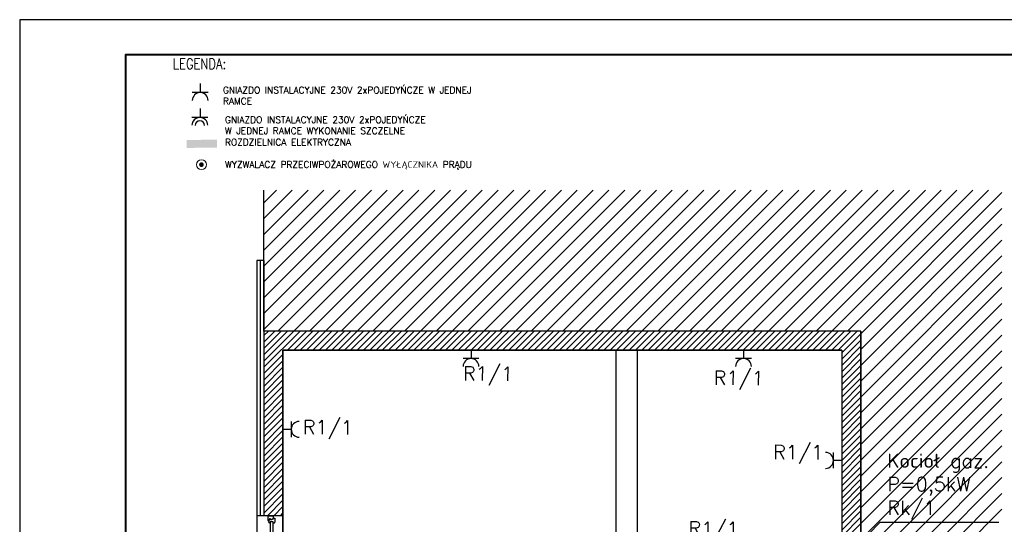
# Model space of a CAD drawing. Header units: millimetres. Extents: x 22250 to 51280, y -5012 to 7692.
# Tile 61 of 183: x 31339 to 32735, y 5491 to 6207. Entities that reach past the tile are written whole.
import ezdxf
from ezdxf import colors
from ezdxf.entities.mleader import LeaderData, LeaderLine
from ezdxf.math import Vec2, Vec3

# ---------------------------------------------------------------- set-up
doc = ezdxf.new("R2010")
doc.units = ezdxf.units.MM
for name, color, linetype in [('E_Gniazda', 1, 'Continuous'), ('E_podklad', 252, 'Continuous'), ('E_Tabelka', 7, 'Continuous'), ('E_Wlaczniki', 3, 'Continuous')]:
    doc.layers.add(name, color=color, linetype=linetype)
doc.layers.add('E_Obwody', color=3, linetype='Continuous', lineweight=13)
doc.styles.add('romans', font='romans.shx')
doc.styles.get("Standard").update_dxf_attribs({"font": 'arial.ttf'})
doc.linetypes.add('BATTING', pattern='A,0.0001,-0.1,[134,ltypeshp.shx,S=0.1,R=0,X=-0.1,Y=0],-0.2,[134,ltypeshp.shx,S=0.1,R=180,X=0.1,Y=0],-0.1', length=0.4001)

# ---------------------------------------------------------------- blocks, each defined once
blk = doc.blocks.new('*U566')
blk.add_lwpolyline([(-42, 0), (0, 0), (0, 29.7), (-42, 29.7)], close=True)
at = {"lineweight": 40}
blk.add_lwpolyline([(-39, 1), (-1, 1), (-1, 28.7), (-39, 28.7)], close=True, dxfattribs=at)

msp = doc.modelspace()

# ---------------------------------------------------------------- hatches: boundary and pattern name
at = {"layer": 'E_Tabelka', "ltscale": 10}
msp.add_hatch(color=1, dxfattribs=at).paths.add_polyline_path([(31618.4, 6025.3), (31618.4, 6036.6), (31575.6, 6036.4), (31575.7, 6025.1)])
at = {"layer": 'E_Wlaczniki', "linetype": 'ByBlock', "lineweight": 30}
msp.add_hatch(color=1, dxfattribs=at).paths.add_polyline_path([(31599.9, 6001.3, 1), (31593.2, 6001.3, 1)])

# ---------------------------------------------------------------- linework, layer by layer
at = {"layer": 'E_Gniazda'}
for p, q in [((31978.9, 5738.3), (31978.9, 5726.2)), ((32365.5, 5738.3), (32365.5, 5726.2)), ((31990.1, 5726.2), (31967.6, 5726.2)), ((32376.8, 5726.2), (32354.3, 5726.2)), ((31724, 5637.3), (31724, 5614.8)), ((31711.9, 5626), (31724, 5626)), ((32492.9, 5570.7), (32492.9, 5593.2)), ((32505, 5581.9), (32492.9, 5581.9))]:
    msp.add_line(p, q, dxfattribs=at)
for centre, start, end in [((31978.9, 5714.9), 1.3915, 178.6085), ((32365.5, 5714.9), 1.3915, 178.6085), ((31735.3, 5626), 91.3915, 268.6085), ((32481.7, 5581.9), 271.3915, 88.6085)]:
    msp.add_arc(centre, 11.3, start, end, dxfattribs=at)
at = {"layer": 'E_podklad', "ltscale": 2}
for p, q in [((31685, 5765.3), (31685, 5965.3)), ((31685, 5865.3), (31675, 5865.3)), ((31675, 5865.3), (31675, 5124.3)), ((31685, 5865.3), (31685, 5503.3)), ((32532, 5765.3), (31685, 5765.3)), ((32532, 5765.3), (31685, 5765.3)), ((32532, 5765.3), (32532, 5025.3)), ((32532, 5025.3), (32532, 5765.3)), ((32505, 5738.3), (31712, 5738.3)), ((31712, 5177.8), (31712, 5738.3)), ((31712, 5738.3), (32505, 5738.3)), ((31712, 5738.3), (31712, 5124.3)), ((32185, 5435.3), (32185, 5738.3)), ((32215, 5435.3), (32215, 5738.3)), ((32505, 5738.3), (32505, 5435.3)), ((32505, 5738.3), (32505, 5435.3)), ((31685, 5503.3), (31675, 5503.3)), ((31712, 5503.3), (31685, 5503.3))]:
    msp.add_line(p, q, dxfattribs=at)
at = {"layer": 'E_podklad', "linetype": 'Continuous', "ltscale": 2, "transparency": 33554534}
for p, q in [((31685, 5947.3), (31703, 5965.3)), ((31685, 5924.9), (31725.4, 5965.3)), ((31685, 5902.4), (31747.9, 5965.3)), ((31685, 5880), (31770.3, 5965.3)), ((31685, 5857.5), (31792.8, 5965.3)), ((31685, 5835.1), (31815.2, 5965.3)), ((31685, 5812.6), (31837.7, 5965.3)), ((31685, 5790.2), (31860.1, 5965.3)), ((31685, 5767.7), (31882.6, 5965.3)), ((31705, 5765.3), (31905, 5965.3)), ((31727.5, 5765.3), (31927.5, 5965.3)), ((31749.9, 5765.3), (31949.9, 5965.3)), ((31772.4, 5765.3), (31972.4, 5965.3)), ((31794.8, 5765.3), (31994.8, 5965.3)), ((31817.3, 5765.3), (32017.3, 5965.3)), ((31839.7, 5765.3), (32039.7, 5965.3)), ((31862.2, 5765.3), (32062.2, 5965.3)), ((31884.6, 5765.3), (32084.6, 5965.3)), ((31907.1, 5765.3), (32107.1, 5965.3)), ((31929.5, 5765.3), (32129.5, 5965.3)), ((31952, 5765.3), (32152, 5965.3)), ((31974.4, 5765.3), (32174.4, 5965.3)), ((31996.9, 5765.3), (32196.9, 5965.3)), ((32019.3, 5765.3), (32219.3, 5965.3)), ((32041.8, 5765.3), (32241.8, 5965.3)), ((32064.2, 5765.3), (32264.2, 5965.3)), ((32086.7, 5765.3), (32286.7, 5965.3)), ((32109.1, 5765.3), (32309.1, 5965.3)), ((32131.6, 5765.3), (32331.6, 5965.3)), ((32154, 5765.3), (32354, 5965.3)), ((32176.5, 5765.3), (32376.5, 5965.3)), ((32198.9, 5765.3), (32398.9, 5965.3)), ((32221.4, 5765.3), (32421.4, 5965.3)), ((32243.8, 5765.3), (32443.8, 5965.3)), ((32266.3, 5765.3), (32466.3, 5965.3)), ((32288.7, 5765.3), (32488.7, 5965.3)), ((32311.2, 5765.3), (32511.2, 5965.3)), ((32333.6, 5765.3), (32533.6, 5965.3)), ((32356.1, 5765.3), (32556.1, 5965.3)), ((32378.5, 5765.3), (32578.5, 5965.3)), ((32401, 5765.3), (32601, 5965.3)), ((32423.4, 5765.3), (32623.4, 5965.3)), ((32445.9, 5765.3), (32645.9, 5965.3)), ((32468.3, 5765.3), (32668.3, 5965.3)), ((32490.8, 5765.3), (32690.8, 5965.3)), ((32513.2, 5765.3), (32713.2, 5965.3)), ((32532, 5761.6), (32732, 5961.6)), ((32532, 5739.2), (32732, 5939.2)), ((32532, 5716.7), (32732, 5916.7)), ((32532, 5694.3), (32732, 5894.3)), ((32532, 5671.8), (32732, 5871.8)), ((32532, 5649.4), (32732, 5849.4)), ((32532, 5626.9), (32732, 5826.9)), ((32532, 5604.5), (32732, 5804.5)), ((32532, 5582), (32732, 5782)), ((32532, 5559.6), (32732, 5759.6)), ((32532, 5537.1), (32732, 5737.1)), ((32532, 5514.7), (32732, 5714.7)), ((32532, 5492.2), (32732, 5692.2)), ((32532, 5469.8), (32732, 5669.8)), ((32532, 5447.3), (32732, 5647.3)), ((32532, 5424.9), (32732, 5624.9)), ((32532, 5402.4), (32732, 5602.4)), ((32532, 5380), (32732, 5580)), ((32532, 5357.5), (32732, 5557.5)), ((32532, 5335), (32732, 5535)), ((32532, 5312.6), (32732, 5512.6))]:
    msp.add_line(p, q, dxfattribs=at)
at = {"layer": 'E_podklad', "linetype": 'BATTING', "ltscale": 10}
msp.add_line((31680, 5865.3), (31680, 5503.3), dxfattribs=at)
at = {"layer": 'E_podklad', "linetype": 'Continuous'}
for p, q in [((31685, 5758.8), (31691.6, 5765.3)), ((31685, 5749.8), (31700.5, 5765.3)), ((31685, 5740.8), (31709.5, 5765.3)), ((31685, 5731.8), (31718.5, 5765.3)), ((31685, 5722.8), (31727.5, 5765.3)), ((31685, 5713.9), (31736.5, 5765.3)), ((31718.4, 5738.3), (31745.4, 5765.3)), ((31727.4, 5738.3), (31754.4, 5765.3)), ((31736.4, 5738.3), (31763.4, 5765.3)), ((31745.4, 5738.3), (31772.4, 5765.3)), ((31754.4, 5738.3), (31781.4, 5765.3)), ((31763.3, 5738.3), (31790.3, 5765.3)), ((31772.3, 5738.3), (31799.3, 5765.3)), ((31781.3, 5738.3), (31808.3, 5765.3)), ((31790.3, 5738.3), (31817.3, 5765.3)), ((31799.3, 5738.3), (31826.3, 5765.3)), ((31808.2, 5738.3), (31835.2, 5765.3)), ((31817.2, 5738.3), (31844.2, 5765.3)), ((31826.2, 5738.3), (31853.2, 5765.3)), ((31835.2, 5738.3), (31862.2, 5765.3)), ((31844.2, 5738.3), (31871.2, 5765.3)), ((31853.1, 5738.3), (31880.1, 5765.3)), ((31862.1, 5738.3), (31889.1, 5765.3)), ((31871.1, 5738.3), (31898.1, 5765.3)), ((31880.1, 5738.3), (31907.1, 5765.3)), ((31889.1, 5738.3), (31916.1, 5765.3)), ((31898, 5738.3), (31925, 5765.3)), ((31907, 5738.3), (31934, 5765.3)), ((31916, 5738.3), (31943, 5765.3)), ((31925, 5738.3), (31952, 5765.3)), ((31934, 5738.3), (31961, 5765.3)), ((31942.9, 5738.3), (31969.9, 5765.3)), ((31951.9, 5738.3), (31978.9, 5765.3)), ((31960.9, 5738.3), (31987.9, 5765.3)), ((31969.9, 5738.3), (31996.9, 5765.3)), ((31978.9, 5738.3), (32005.9, 5765.3)), ((31987.8, 5738.3), (32014.8, 5765.3)), ((31996.8, 5738.3), (32023.8, 5765.3)), ((32005.8, 5738.3), (32032.8, 5765.3)), ((32014.8, 5738.3), (32041.8, 5765.3)), ((32023.8, 5738.3), (32050.8, 5765.3)), ((32032.7, 5738.3), (32059.7, 5765.3)), ((32041.7, 5738.3), (32068.7, 5765.3)), ((32050.7, 5738.3), (32077.7, 5765.3)), ((32059.7, 5738.3), (32086.7, 5765.3)), ((32068.7, 5738.3), (32095.7, 5765.3)), ((32077.6, 5738.3), (32104.6, 5765.3)), ((32086.6, 5738.3), (32113.6, 5765.3)), ((32095.6, 5738.3), (32122.6, 5765.3)), ((32104.6, 5738.3), (32131.6, 5765.3)), ((32113.6, 5738.3), (32140.6, 5765.3)), ((32122.5, 5738.3), (32149.5, 5765.3)), ((32131.5, 5738.3), (32158.5, 5765.3)), ((32140.5, 5738.3), (32167.5, 5765.3)), ((32149.5, 5738.3), (32176.5, 5765.3)), ((32158.5, 5738.3), (32185.5, 5765.3)), ((32167.5, 5738.3), (32194.5, 5765.3)), ((32176.4, 5738.3), (32203.4, 5765.3)), ((32185.4, 5738.3), (32212.4, 5765.3)), ((32194.4, 5738.3), (32221.4, 5765.3)), ((32203.4, 5738.3), (32230.4, 5765.3)), ((32212.4, 5738.3), (32239.4, 5765.3)), ((32221.3, 5738.3), (32248.3, 5765.3)), ((32230.3, 5738.3), (32257.3, 5765.3)), ((32239.3, 5738.3), (32266.3, 5765.3)), ((32248.3, 5738.3), (32275.3, 5765.3)), ((32257.3, 5738.3), (32284.3, 5765.3)), ((32266.2, 5738.3), (32293.2, 5765.3)), ((32275.2, 5738.3), (32302.2, 5765.3)), ((32284.2, 5738.3), (32311.2, 5765.3)), ((32293.2, 5738.3), (32320.2, 5765.3)), ((32302.2, 5738.3), (32329.2, 5765.3)), ((32311.1, 5738.3), (32338.1, 5765.3)), ((32320.1, 5738.3), (32347.1, 5765.3)), ((32329.1, 5738.3), (32356.1, 5765.3)), ((32338.1, 5738.3), (32365.1, 5765.3)), ((32347.1, 5738.3), (32374.1, 5765.3)), ((32356, 5738.3), (32383, 5765.3)), ((32365, 5738.3), (32392, 5765.3)), ((32374, 5738.3), (32401, 5765.3)), ((32383, 5738.3), (32410, 5765.3)), ((32392, 5738.3), (32419, 5765.3)), ((32400.9, 5738.3), (32427.9, 5765.3)), ((32409.9, 5738.3), (32436.9, 5765.3)), ((32418.9, 5738.3), (32445.9, 5765.3)), ((32427.9, 5738.3), (32454.9, 5765.3)), ((32436.9, 5738.3), (32463.9, 5765.3)), ((32445.8, 5738.3), (32472.8, 5765.3)), ((32454.8, 5738.3), (32481.8, 5765.3)), ((32463.8, 5738.3), (32490.8, 5765.3)), ((32472.8, 5738.3), (32499.8, 5765.3)), ((32481.8, 5738.3), (32508.8, 5765.3)), ((32490.7, 5738.3), (32517.7, 5765.3)), ((32499.7, 5738.3), (32526.7, 5765.3)), ((32505, 5734.6), (32532, 5761.6)), ((32505, 5725.6), (32532, 5752.6)), ((32505, 5716.7), (32532, 5743.7)), ((31685, 5704.9), (31712, 5731.9)), ((32505, 5707.7), (32532, 5734.7)), ((31685, 5695.9), (31712, 5722.9)), ((31685, 5686.9), (31712, 5713.9)), ((32505, 5698.7), (32532, 5725.7)), ((32505, 5689.7), (32532, 5716.7)), ((31685, 5677.9), (31712, 5704.9)), ((32505, 5680.7), (32532, 5707.7)), ((32505, 5671.7), (32532, 5698.7)), ((31685, 5669), (31712, 5696)), ((31685, 5660), (31712, 5687)), ((32505, 5662.8), (32532, 5689.8)), ((31685, 5651), (31712, 5678)), ((32505, 5653.8), (32532, 5680.8)), ((32505, 5644.8), (32532, 5671.8)), ((31685, 5642), (31712, 5669)), ((31685, 5633), (31712, 5660)), ((32505, 5635.8), (32532, 5662.8)), ((31685, 5624.1), (31712, 5651.1)), ((32505, 5626.8), (32532, 5653.8)), ((32505, 5617.9), (32532, 5644.9)), ((31685, 5615.1), (31712, 5642.1)), ((31685, 5606.1), (31712, 5633.1)), ((32505, 5608.9), (32532, 5635.9)), ((31685, 5597.1), (31712, 5624.1)), ((31685, 5588.1), (31712, 5615.1)), ((32505, 5599.9), (32532, 5626.9)), ((32505, 5590.9), (32532, 5617.9)), ((31685, 5579.2), (31712, 5606.2)), ((32505, 5581.9), (32532, 5608.9)), ((31685, 5570.2), (31712, 5597.2)), ((31685, 5561.2), (31712, 5588.2)), ((32505, 5573), (32532, 5600)), ((32505, 5564), (32532, 5591)), ((31685, 5552.2), (31712, 5579.2)), ((32505, 5555), (32532, 5582)), ((32505, 5546), (32532, 5573)), ((31685, 5543.2), (31712, 5570.2)), ((31685, 5534.2), (31712, 5561.2)), ((32505, 5537), (32532, 5564)), ((31685, 5525.3), (31712, 5552.3)), ((32505, 5528.1), (32532, 5555.1)), ((32505, 5519.1), (32532, 5546.1)), ((31685, 5516.3), (31712, 5543.3)), ((31685, 5507.3), (31712, 5534.3)), ((32505, 5510.1), (32532, 5537.1)), ((31690, 5503.3), (31712, 5525.3)), ((32505, 5501.1), (32532, 5528.1)), ((32505, 5492.1), (32532, 5519.1)), ((31699, 5503.3), (31712, 5516.3)), ((31708, 5503.3), (31712, 5507.4)), ((32505, 5483.2), (32532, 5510.2)), ((32505, 5474.2), (32532, 5501.2)), ((32505, 5465.2), (32532, 5492.2))]:
    msp.add_line(p, q, dxfattribs=at)
at = {"layer": 'E_podklad'}
for p, q in [((31690.5, 5503.3), (31698.5, 5503.3)), ((31690.5, 5503.3), (31690.5, 5496.6)), ((31690.5, 5503.3), (31698.5, 5503.3)), ((31698.5, 5503.3), (31698.5, 5500.1)), ((31690.5, 5496.6), (31692.1, 5496.1)), ((31692.1, 5495.2), (31691.5, 5495.3)), ((31692.9, 5499.1), (31692.1, 5496.1)), ((31692.1, 5496.1), (31692.1, 5495.2)), ((31694.3, 5499.1), (31692.9, 5499.1)), ((31698.5, 5494.6), (31694.2, 5494.6)), ((31694.2, 5494.6), (31694.2, 5492.9)), ((31694.3, 5497.7), (31694.3, 5499.1)), ((31696.6, 5497.7), (31694.3, 5497.7)), ((31698.5, 5498.7), (31696.6, 5498.7)), ((31696.6, 5498.7), (31696.6, 5497.7)), ((31698.5, 5500.1), (31700.4, 5500.1)), ((31698.5, 5500.1), (31698.5, 5498.7)), ((31698.5, 5493), (31698.5, 5494.6)), ((31699.6, 5493), (31698.5, 5493)), ((31700.4, 5500.1), (31700.4, 5494.3))]:
    msp.add_line(p, q, dxfattribs=at)
msp.add_lwpolyline([(31694.2, 5494.6), (31694.2, 5404.1), (31698.5, 5404.1), (31698.5, 5494.6)], close=True, dxfattribs=at)
for centre, radius, start, end in [((31694, 5495.5), 2.51, 183.1895, 273.1895), ((31698.9, 5494.4), 1.5, 294.3146, 356.6447)]:
    msp.add_arc(centre, radius, start, end, dxfattribs=at)
at = {"layer": 'E_Tabelka'}
for p, q in [((31594.9, 6116.5), (31594.9, 6104.4)), ((31606, 6103.4), (31583.5, 6103.4)), ((31594.5, 6081.1), (31594.5, 6069)), ((31605.6, 6068), (31583.1, 6068))]:
    msp.add_line(p, q, dxfattribs=at)
for centre, radius in [((31594.8, 6092.1), 11.3), ((31594.3, 6056.8), 11.3), ((31594.3, 6056.8), 6.75)]:
    msp.add_arc(centre, radius, 1.3915, 178.6085, dxfattribs=at)
at = {"layer": 'E_Wlaczniki', "color": 1, "linetype": 'ByBlock', "lineweight": 9, "ltscale": 0.5}
msp.add_circle((31596.6, 6001.3), 7.03, dxfattribs=at)

# ---------------------------------------------------------------- block references
at = {"xscale": 50, "yscale": 50, "zscale": 50}
msp.add_blockref('*U566', (33438.7, 4721.9), dxfattribs=at)

# ---------------------------------------------------------------- texts
at = {"layer": 'E_Obwody', "linetype": 'Continuous', "lineweight": 20, "char_height": 20, "width": 38.22, "attachment_point": 1, "rotation": 359.5659}
for insert in [(31967.6, 5715.2), (32323.2, 5709.1), (31740.4, 5639.1), (32407.6, 5603.8), (32287.4, 5495.2)]:
    msp.add_mtext('{\\Fsimplex,bigfont|c0;R1/1}', dxfattribs=dict(at, insert=insert))
at = {"layer": 'E_Tabelka', "style": 'romans', "width": 0.8}
msp.add_text('LEGENDA:', height=15, dxfattribs=at).set_placement((31556, 6136.8))
at = {"layer": 'E_Tabelka', "linetype": 'ByBlock', "char_height": 9.375, "attachment_point": 1}
for s, insert, width in [('{\\Fsimplex|c238;GNIAZDO INSTALACYJNE 230V 2xPOJEDYŃCZE W JEDNEJ\\PRAMCE}', (31627, 6111.8), 644.84), ('{\\Fsimplex|c238;GNIAZDO INSTALACYJNE 230V 2xPOJEDYŃCZE\\PW JEDNEJ RAMCE WYKONANIE SZCZELNE}', (31629.9, 6069.7), 828.387), ('{\\Fsimplex|c238;ROZDZIELNICA ELEKTRYCZNA }', (31629.9, 6037.7), 828.387), ('{\\Fsimplex|c238;WYZWALACZ PRZECIWPOŻAROWEGO WYŁĄCZNIKA PRĄDU}', (31630, 6006.2), 828.387)]:
    msp.add_mtext(s, dxfattribs=dict(at, insert=insert, width=width))

# ---------------------------------------------------------------- leaders
at = {"layer": 'E_Gniazda', "color": 30, "linetype": 'ByBlock', "lineweight": -3, "ltscale": 20}
ml = msp.add_multileader_mtext('Standard', dxfattribs=at)
ml.set_content('{\\Fsimplex|c0;Kocioł gaz.\\PP=0,5kW\\PRk/1}', color=30)
ml.set_leader_properties()
ml.build(insert=Vec2(0, 0))
ml.multileader.update_dxf_attribs({"text_left_attachment_type": 5, "text_right_attachment_type": 5})
ctx = ml.context
ctx.base_point, ctx.char_height, ctx.plane_origin = Vec3(32567.4, 5494.2), 20, Vec3(34380.3, 5478.1)
ctx.left_attachment, ctx.right_attachment = 5, 5
notes = []
notes.append((ctx, [(0, (1, 1, 0), (32559.4, 5494.2), (1, 0), 8, [(6, [(32478.1, 5411.4)], 0, [])])]))
ctx.mtext.insert, ctx.mtext.flow_direction = Vec3(32569.4, 5591.4), 5
for ctx, leaders in notes:
    for number, flags, end, landing, length, lines in leaders:
        leader = LeaderData()
        leader.index, (leader.has_last_leader_line, leader.has_dogleg_vector, leader.attachment_direction) = number, flags
        leader.last_leader_point, leader.dogleg_vector, leader.dogleg_length = Vec3(end), Vec3(landing), length
        for number, points, colour, breaks in lines:
            line = LeaderLine()
            line.index, line.vertices, line.color, line.breaks = number, Vec3.list(points), colors.encode_raw_color(colour), breaks
            leader.lines.append(line)
        ctx.leaders.append(leader)

doc.saveas('drawing.dxf')
